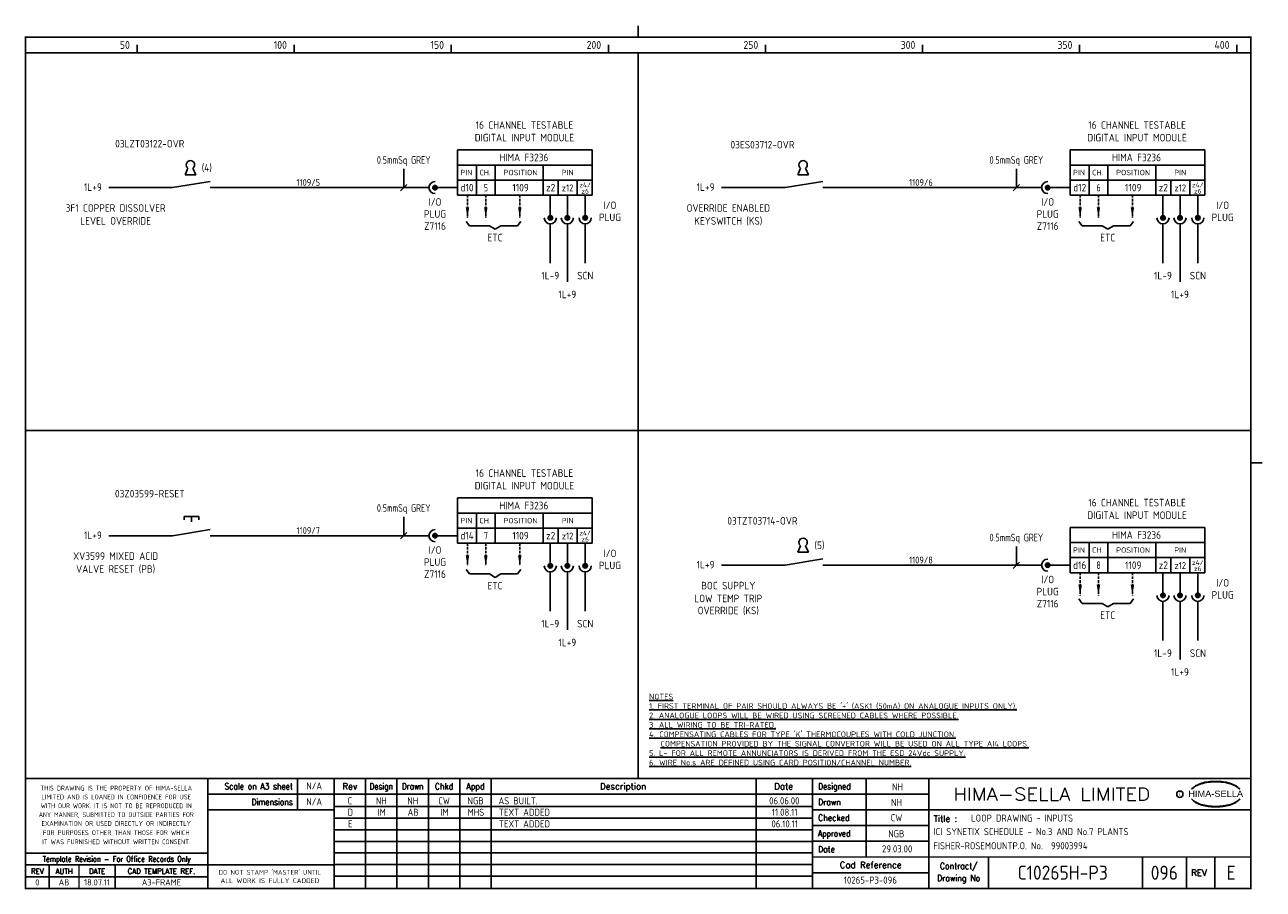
# Model space of a CAD drawing. Extents: x 14 to 408, y 0 to 275.
import ezdxf
from ezdxf.enums import TextEntityAlignment as Align

# ---------------------------------------------------------------- set-up
doc = ezdxf.new("R2010")
doc.units = 0
doc.header["$LTSCALE"] = 0.25
doc.header["$MEASUREMENT"] = 0
doc.linetypes.add('HIDDEN2', pattern=[4.7625, 3.175, -1.5875])
for name, color, linetype in [('00-DRG_FRAME', 12, 'CONTINUOUS'), ('01-DRAW', 7, 'CONTINUOUS'), ('051-TEXT', 2, 'CONTINUOUS'), ('117', 7, 'CONTINUOUS'), ('117-TEXT', 2, 'CONTINUOUS')]:
    doc.layers.add(name, color=color, linetype=linetype)
doc.styles.add('ARIAL', font='arial.ttf', dxfattribs={"height": 2.5})
doc.styles.add('ISO', font='iso.shx')
doc.styles.add('ROMAND', font='ROMAND')

# ---------------------------------------------------------------- blocks, each defined once
blk = doc.blocks.new('A3-REVA')
at = {"layer": '051-TEXT', "style": 'ISO'}
for tag, p in [('DESIGNED', (292.01, 31.7)), ('A', (117.73, 27.28)), ('DES', (127.73, 27.28)), ('DRN', (137.73, 27.28)), ('CHKD', (147.73, 27.28)), ('APPD', (157.73, 27.28)), ('DATE', (256, 27.28)), ('DRAWN', (291.72, 26.77)), ('CHECKED', (291.72, 21.89)), ('APPD', (291.65, 16.79)), ('DATE', (291.92, 11.96))]:
    blk.add_attdef(tag, text='', height=2.25, dxfattribs=at).set_placement(p, align=Align.CENTER)
blk.add_attdef('DESCRIPTION', (165.03, 27.28), '', height=2.25, dxfattribs=at)
blk = doc.blocks.new('A3-REVB')
at = {"layer": '051-TEXT', "style": 'ISO'}
for tag, p in [('A', (124.85, -20.36)), ('DES', (134.85, -20.36)), ('DRN', (144.85, -20.36)), ('CHKD', (154.85, -20.36)), ('APPD', (164.85, -20.36)), ('DATE', (263.12, -20.36))]:
    blk.add_attdef(tag, text='', height=2.25, dxfattribs=at).set_placement(p, align=Align.CENTER)
blk.add_attdef('DESCRIPTION', (172.15, -20.36), '', height=2.25, dxfattribs=at)
blk = doc.blocks.new('A3-TITLE')
at = {"layer": '051-TEXT', "style": 'ISO'}
blk.add_attdef('TITLE_1', (315.46, 21.78), '', height=2.25, dxfattribs=at)
for tag, p in [('DRGNO', (376.96, 3.24)), ('REV.', (398.2, 3.24))]:
    blk.add_attdef(tag, text='', height=4.5, dxfattribs=at).set_placement(p, align=Align.CENTER)
blk = doc.blocks.new('A3-CONTRACT')
at = {"layer": '051-TEXT', "color": 41, "style": 'ISO'}
for tag, height, p in [('SCALE', 2.25, (106.71, 31.82)), ('DIMS', 2.25, (106.71, 26.8)), ('CAD-REF', 2.25, (283.73, 1.84)), ('CONTRACT', 4.5, (344.94, 3.1))]:
    blk.add_attdef(tag, text='', height=height, dxfattribs=at).set_placement(p, align=Align.CENTER)
for tag, p in [('TITLE_2', (303.86, 17.28)), ('TITLE_3', (303.79, 12.78))]:
    blk.add_attdef(tag, p, '', height=2.25, dxfattribs=at)
blk = doc.blocks.new('KEY')
at = {"layer": '01-DRAW'}
for p, q in [((-0.375, -0.5), (-0.183, -0.038)), ((-0.375, -0.5), (0.375, -0.5)), ((0.375, -0.5), (0.183, -0.038))]:
    blk.add_line(p, q, dxfattribs=at)
blk.add_arc((0, 0.2), 0.3, 307.47703, 232.52297, dxfattribs=at)

msp = doc.modelspace()

# ---------------------------------------------------------------- linework, layer by layer
at = {"layer": '00-DRG_FRAME'}
for p, q in [((50, 266.5), (50, 269)), ((100, 266.5), (100, 269)), ((150, 266.5), (150, 269)), ((200, 266.5), (200, 269)), ((250, 266.5), (250, 269)), ((300, 266.5), (300, 269)), ((350, 266.5), (350, 269)), ((400, 266.5), (400, 269)), ((101.01, 35.5), (101.01, 25.5)), ((122.7, 35.5), (122.7, 0.5)), ((132.7, 0.5), (132.7, 35.5)), ((142.7, 0.5), (142.7, 35.5)), ((152.7, 35.5), (152.7, 0.5)), ((162.7, 35.5), (162.7, 0.5)), ((247, 35.5), (247, 0.5)), ((282, 35.5), (282, 10.5)), ((265, 30.5), (302, 30.5)), ((265, 26.59), (112.7, 26.59)), ((302, 25.5), (265, 25.5)), ((265, 22.89), (112.7, 22.89)), ((265, 20.5), (302, 20.5)), ((265, 19.19), (112.7, 19.19)), ((265, 15.49), (112.7, 15.49)), ((302, 15.5), (265, 15.5)), ((265, 11.79), (112.7, 11.79)), ((265, 8.09), (112.7, 8.09)), ((321, 10.5), (321, 0.5)), ((370, 10.5), (370, 0.5)), ((384, 0.5), (384, 10.5)), ((393, 10.5), (393, 0.5)), ((72.5, 4.25), (14.5, 4.25)), ((265, 4.39), (112.7, 4.39)), ((302, 5.5), (265, 5.5))]:
    msp.add_line(p, q, dxfattribs=at)
at = {"layer": '00-DRG_FRAME', "const_width": 0.5}
for points in [[(209.5, 271.5), (209.5, 275.18)], [(209.5, 271.5), (209.5, 275.18)], [(14.5, 266.5), (404.5, 266.5)], [(209.5, 35.5), (209.5, 266.5)], [(14.5, 146.31), (404.5, 146.31)], [(404.5, 136), (408.18, 136)], [(404.5, 35.5), (14.5, 35.5)], [(72.5, 0.5), (72.5, 35.5)], [(112.7, 0.5), (112.7, 35.5)], [(265, 35.5), (265, 0.5)], [(302, 0.5), (302, 35.5)], [(265, 30.5), (72.5, 30.5)], [(112.7, 25.5), (72.5, 25.5)], [(404.5, 25.5), (302, 25.5)], [(14.5, 11.75), (72.5, 11.75)], [(14.5, 8), (72.5, 8)], [(22, 0.5), (22, 8)], [(31.5, 0.5), (31.5, 8)], [(43, 0.5), (43, 8)], [(112.7, 8), (72.5, 8)], [(265, 10.5), (404.5, 10.5)]]:
    msp.add_lwpolyline(points, dxfattribs=at)
msp.add_lwpolyline([(14.5, 0.5), (404.5, 0.5), (404.5, 271.5), (14.5, 271.5)], close=True, dxfattribs=at)
at = {"layer": '00-DRG_FRAME', "color": 3}
msp.add_circle((381.88, 30.5), 1, dxfattribs=at)
for centre, radius, start, end in [((390.6, 26.83), 7.24, 106.0532, 133.5024), ((390.88, 27.01), 7.3, 130.419, 136.057), ((390.11, 28.1), 5.98, 122.244, 131.6154), ((389.75, 28.78), 5.21, 111.8206, 122.8668), ((391.78, 24.7), 9.76, 107.5931, 113.9452), ((393.1, 18.5), 15.94, 89.2698, 106.3911), ((392.1, 23.52), 10.99, 96.0146, 107.3203), ((393.29, 16.31), 18.28, 92.8917, 97.3734), ((393.24, 18.86), 15.73, 89.7805, 93.1738), ((393.36, 18.86), 15.73, 86.8262, 90.2195), ((393.51, 18.5), 15.94, 73.6089, 90.7302), ((393.31, 16.31), 18.28, 82.6266, 87.1083), ((394.51, 23.52), 10.99, 72.6797, 83.9854), ((394.83, 24.7), 9.76, 66.0548, 72.4069), ((396, 26.83), 7.24, 46.4976, 73.9468), ((396.85, 28.78), 5.21, 57.1332, 68.1794), ((396.49, 28.1), 5.98, 48.3846, 57.756), ((395.73, 27.01), 7.3, 43.943, 49.581), ((390.88, 34.04), 7.3, 223.943, 229.581), ((390.6, 34.23), 7.24, 226.4976, 253.9468), ((390.11, 32.96), 5.98, 228.3846, 237.756), ((389.75, 32.28), 5.21, 237.1332, 248.1794), ((396, 34.23), 7.24, 286.0532, 313.5024), ((396.85, 32.28), 5.21, 291.8206, 302.8668), ((396.49, 32.96), 5.98, 302.244, 311.6154), ((395.73, 34.04), 7.3, 310.419, 316.057), ((391.78, 36.36), 9.76, 246.0548, 252.4069), ((393.1, 42.56), 15.94, 253.6089, 270.7302), ((392.1, 37.54), 10.99, 252.6797, 263.9854), ((393.29, 44.75), 18.28, 262.6266, 267.1083), ((393.24, 42.19), 15.73, 266.8262, 270.2195), ((393.51, 42.56), 15.94, 269.2698, 286.3911), ((393.36, 42.19), 15.73, 269.7805, 273.1738), ((393.31, 44.75), 18.28, 272.8917, 277.3734), ((394.51, 37.54), 10.99, 276.0146, 287.3203), ((394.83, 36.36), 9.76, 287.5931, 293.9452)]:
    msp.add_arc(centre, radius, start, end, dxfattribs=at)
at = {"layer": '117'}
for p, q in [((152.02, 235.59), (152.02, 221.19)), ((194.82, 235.59), (152.02, 235.59)), ((194.82, 235.59), (194.82, 221.19)), ((347.02, 235.59), (347.02, 221.19)), ((389.82, 235.59), (347.02, 235.59)), ((389.82, 235.59), (389.82, 221.19)), ((194.82, 230.79), (152.02, 230.79)), ((158.02, 230.79), (158.02, 221.19)), ((164.02, 230.79), (164.02, 221.19)), ((179.22, 230.79), (179.22, 221.19)), ((389.82, 230.79), (347.02, 230.79)), ((353.02, 230.79), (353.02, 221.19)), ((359.02, 230.79), (359.02, 221.19)), ((374.22, 230.79), (374.22, 221.19)), ((61.29, 223.59), (73.29, 225.59)), ((194.82, 225.99), (152.02, 225.99)), ((184.02, 225.99), (184.02, 221.19)), ((190.02, 225.99), (190.02, 221.19)), ((256.29, 223.59), (268.29, 225.59)), ((389.82, 225.99), (347.02, 225.99)), ((379.02, 225.99), (379.02, 221.19)), ((385.02, 225.99), (385.02, 221.19)), ((61.29, 223.59), (41.01, 223.59)), ((142.9, 223.59), (73.29, 223.59)), ((152.02, 223.59), (144.82, 223.59)), ((194.82, 221.19), (152.02, 221.19)), ((181.52, 221.19), (181.52, 213.99)), ((186.94, 221.19), (186.94, 213.99)), ((192.63, 221.19), (192.63, 213.99)), ((256.29, 223.59), (236.01, 223.59)), ((337.9, 223.59), (268.29, 223.59)), ((347.02, 223.59), (339.82, 223.59)), ((389.82, 221.19), (347.02, 221.19)), ((376.52, 221.19), (376.52, 213.99)), ((381.94, 221.19), (381.94, 213.99)), ((387.63, 221.19), (387.63, 213.99)), ((154.76, 212.85), (155.84, 211.41)), ((155.84, 211.41), (162.16, 211.41)), ((162.16, 211.41), (163.96, 210.33)), ((165.76, 211.41), (163.96, 210.33)), ((171.08, 211.41), (165.76, 211.41)), ((172.16, 212.85), (171.08, 211.41)), ((181.52, 212.07), (181.52, 199.59)), ((186.94, 212.07), (186.94, 193.59)), ((192.63, 212.07), (192.63, 199.59)), ((349.76, 212.85), (350.84, 211.41)), ((350.84, 211.41), (357.16, 211.41)), ((357.16, 211.41), (358.96, 210.33)), ((360.76, 211.41), (358.96, 210.33)), ((366.08, 211.41), (360.76, 211.41)), ((367.16, 212.85), (366.08, 211.41)), ((376.52, 212.07), (376.52, 199.59)), ((381.94, 212.07), (381.94, 193.59)), ((387.63, 212.07), (387.63, 199.59)), ((152.02, 124.79), (152.02, 110.39)), ((194.82, 124.79), (152.02, 124.79)), ((194.82, 124.79), (194.82, 110.39)), ((65, 117.84), (65, 118.95)), ((65, 118.95), (69.61, 118.95)), ((67.31, 118.95), (67.31, 117.2)), ((69.61, 118.95), (69.61, 117.84)), ((194.82, 119.99), (152.02, 119.99)), ((158.02, 119.99), (158.02, 110.39)), ((164.02, 119.99), (164.02, 110.39)), ((179.22, 119.99), (179.22, 110.39)), ((61.29, 112.79), (73.29, 114.79)), ((194.82, 115.19), (152.02, 115.19)), ((184.02, 115.19), (184.02, 110.39)), ((190.02, 115.19), (190.02, 110.39)), ((347.02, 115.4), (347.02, 101)), ((389.82, 115.4), (347.02, 115.4)), ((389.82, 115.4), (389.82, 101)), ((61.29, 112.79), (41.01, 112.79)), ((142.9, 112.79), (73.29, 112.79)), ((152.02, 112.79), (144.82, 112.79)), ((194.82, 110.39), (152.02, 110.39)), ((181.52, 110.39), (181.52, 103.19)), ((186.94, 110.39), (186.94, 103.19)), ((192.63, 110.39), (192.63, 103.19)), ((389.82, 110.6), (347.02, 110.6)), ((353.02, 110.6), (353.02, 101)), ((359.02, 110.6), (359.02, 101)), ((374.22, 110.6), (374.22, 101)), ((256.29, 103.4), (236.01, 103.4)), ((256.29, 103.4), (268.29, 105.4)), ((337.9, 103.4), (268.29, 103.4)), ((347.02, 103.4), (339.82, 103.4)), ((389.82, 105.8), (347.02, 105.8)), ((379.02, 105.8), (379.02, 101)), ((385.02, 105.8), (385.02, 101)), ((154.76, 102.05), (155.84, 100.61)), ((155.84, 100.61), (162.16, 100.61)), ((162.16, 100.61), (163.96, 99.53)), ((165.76, 100.61), (163.96, 99.53)), ((171.08, 100.61), (165.76, 100.61)), ((172.16, 102.05), (171.08, 100.61)), ((181.52, 101.27), (181.52, 88.79)), ((186.94, 101.27), (186.94, 82.79)), ((192.63, 101.27), (192.63, 88.79)), ((389.82, 101), (347.02, 101)), ((376.52, 101), (376.52, 93.8)), ((381.94, 101), (381.94, 93.8)), ((387.63, 101), (387.63, 93.8)), ((349.76, 92.66), (350.84, 91.22)), ((350.84, 91.22), (357.16, 91.22)), ((357.16, 91.22), (358.96, 90.14)), ((360.76, 91.22), (358.96, 90.14)), ((366.08, 91.22), (360.76, 91.22)), ((367.16, 92.66), (366.08, 91.22)), ((376.52, 91.88), (376.52, 79.4)), ((381.94, 91.88), (381.94, 73.4)), ((387.63, 91.88), (387.63, 79.4))]:
    msp.add_line(p, q, dxfattribs=at)
at = {"layer": '117', "color": 3}
for p, q in [((134.87, 223.59), (134.87, 229.59)), ((329.87, 223.59), (329.87, 229.59)), ((133.87, 222.59), (135.87, 224.59)), ((328.87, 222.59), (330.87, 224.59)), ((134.87, 112.79), (134.87, 118.79)), ((133.87, 111.79), (135.87, 113.79)), ((329.87, 103.4), (329.87, 109.4)), ((328.87, 102.4), (330.87, 104.4))]:
    msp.add_line(p, q, dxfattribs=at)
at = {"layer": '117', "linetype": 'HIDDEN2'}
for p, q in [((155.16, 221.19), (155.16, 213.99)), ((160.98, 221.19), (160.98, 213.99)), ((171.8, 221.19), (171.8, 213.99)), ((350.16, 221.19), (350.16, 213.99)), ((355.98, 221.19), (355.98, 213.99)), ((366.8, 221.19), (366.8, 213.99)), ((155.16, 110.39), (155.16, 103.19)), ((160.98, 110.39), (160.98, 103.19)), ((171.8, 110.39), (171.8, 103.19)), ((350.16, 101), (350.16, 93.8)), ((355.98, 101), (355.98, 93.8)), ((366.8, 101), (366.8, 93.8))]:
    msp.add_line(p, q, dxfattribs=at)
at = {"layer": '117'}
for centre, radius in [((144.82, 223.59), 0.72), ((144.82, 223.59), 0.624), ((144.82, 223.59), 0.528), ((144.82, 223.59), 0.432), ((144.82, 223.59), 0.336), ((144.82, 223.59), 0.24), ((144.82, 223.59), 0.144), ((144.82, 223.59), 0.048), ((339.82, 223.59), 0.72), ((339.82, 223.59), 0.624), ((339.82, 223.59), 0.528), ((339.82, 223.59), 0.432), ((339.82, 223.59), 0.336), ((339.82, 223.59), 0.24), ((339.82, 223.59), 0.144), ((339.82, 223.59), 0.048), ((181.52, 213.99), 0.72), ((181.52, 213.99), 0.624), ((181.52, 213.99), 0.528), ((181.52, 213.99), 0.432), ((181.52, 213.99), 0.336), ((181.52, 213.99), 0.24), ((181.52, 213.99), 0.144), ((181.52, 213.99), 0.048), ((186.94, 213.99), 0.72), ((186.94, 213.99), 0.624), ((186.94, 213.99), 0.528), ((186.94, 213.99), 0.432), ((186.94, 213.99), 0.336), ((186.94, 213.99), 0.24), ((186.94, 213.99), 0.144), ((186.94, 213.99), 0.048), ((192.63, 213.99), 0.72), ((192.63, 213.99), 0.624), ((192.63, 213.99), 0.528), ((192.63, 213.99), 0.432), ((192.63, 213.99), 0.336), ((192.63, 213.99), 0.24), ((192.63, 213.99), 0.144), ((192.63, 213.99), 0.048), ((376.52, 213.99), 0.72), ((376.52, 213.99), 0.624), ((376.52, 213.99), 0.528), ((376.52, 213.99), 0.432), ((376.52, 213.99), 0.336), ((376.52, 213.99), 0.24), ((376.52, 213.99), 0.144), ((376.52, 213.99), 0.048), ((381.94, 213.99), 0.72), ((381.94, 213.99), 0.624), ((381.94, 213.99), 0.528), ((381.94, 213.99), 0.432), ((381.94, 213.99), 0.336), ((381.94, 213.99), 0.24), ((381.94, 213.99), 0.144), ((381.94, 213.99), 0.048), ((387.63, 213.99), 0.72), ((387.63, 213.99), 0.624), ((387.63, 213.99), 0.528), ((387.63, 213.99), 0.432), ((387.63, 213.99), 0.336), ((387.63, 213.99), 0.24), ((387.63, 213.99), 0.144), ((387.63, 213.99), 0.048), ((144.82, 112.79), 0.72), ((144.82, 112.79), 0.624), ((144.82, 112.79), 0.528), ((144.82, 112.79), 0.432), ((144.82, 112.79), 0.336), ((144.82, 112.79), 0.24), ((144.82, 112.79), 0.144), ((144.82, 112.79), 0.048), ((181.52, 103.19), 0.72), ((181.52, 103.19), 0.624), ((181.52, 103.19), 0.528), ((181.52, 103.19), 0.432), ((181.52, 103.19), 0.336), ((181.52, 103.19), 0.24), ((181.52, 103.19), 0.144), ((181.52, 103.19), 0.048), ((186.94, 103.19), 0.72), ((186.94, 103.19), 0.624), ((186.94, 103.19), 0.528), ((186.94, 103.19), 0.432), ((186.94, 103.19), 0.336), ((186.94, 103.19), 0.24), ((186.94, 103.19), 0.144), ((186.94, 103.19), 0.048), ((192.63, 103.19), 0.72), ((192.63, 103.19), 0.624), ((192.63, 103.19), 0.528), ((192.63, 103.19), 0.432), ((192.63, 103.19), 0.336), ((192.63, 103.19), 0.24), ((192.63, 103.19), 0.144), ((192.63, 103.19), 0.048), ((339.82, 103.4), 0.72), ((339.82, 103.4), 0.624), ((339.82, 103.4), 0.528), ((339.82, 103.4), 0.432), ((339.82, 103.4), 0.336), ((339.82, 103.4), 0.24), ((339.82, 103.4), 0.144), ((339.82, 103.4), 0.048), ((376.52, 93.8), 0.72), ((376.52, 93.8), 0.624), ((376.52, 93.8), 0.528), ((376.52, 93.8), 0.432), ((376.52, 93.8), 0.336), ((376.52, 93.8), 0.24), ((376.52, 93.8), 0.144), ((376.52, 93.8), 0.048), ((381.94, 93.8), 0.72), ((381.94, 93.8), 0.624), ((381.94, 93.8), 0.528), ((381.94, 93.8), 0.432), ((381.94, 93.8), 0.336), ((381.94, 93.8), 0.24), ((381.94, 93.8), 0.144), ((381.94, 93.8), 0.048), ((387.63, 93.8), 0.72), ((387.63, 93.8), 0.624), ((387.63, 93.8), 0.528), ((387.63, 93.8), 0.432), ((387.63, 93.8), 0.336), ((387.63, 93.8), 0.24), ((387.63, 93.8), 0.144), ((387.63, 93.8), 0.048)]:
    msp.add_circle(centre, radius, dxfattribs=at)
for centre, start, end in [((144.82, 223.59), 90, 270), ((339.82, 223.59), 90, 270), ((181.52, 213.99), 180, 0), ((186.94, 213.99), 180, 0), ((192.63, 213.99), 180, 0), ((376.52, 213.99), 180, 0), ((381.94, 213.99), 180, 0), ((387.63, 213.99), 180, 0), ((144.82, 112.79), 90, 270), ((181.52, 103.19), 180, 0), ((186.94, 103.19), 180, 0), ((192.63, 103.19), 180, 0), ((339.82, 103.4), 90, 270), ((376.52, 93.8), 180, 0), ((381.94, 93.8), 180, 0), ((387.63, 93.8), 180, 0)]:
    msp.add_arc(centre, 1.92, start, end, dxfattribs=at)
for points in [[(155.72, 217.35), (154.6, 217.35), (155.16, 213.99)], [(161.54, 217.35), (160.42, 217.35), (160.98, 213.99)], [(172.36, 217.35), (171.24, 217.35), (171.8, 213.99)], [(350.72, 217.35), (349.6, 217.35), (350.16, 213.99)], [(356.54, 217.35), (355.42, 217.35), (355.98, 213.99)], [(367.36, 217.35), (366.24, 217.35), (366.8, 213.99)], [(155.72, 106.55), (154.6, 106.55), (155.16, 103.19)], [(161.54, 106.55), (160.42, 106.55), (160.98, 103.19)], [(172.36, 106.55), (171.24, 106.55), (171.8, 103.19)], [(350.72, 97.16), (349.6, 97.16), (350.16, 93.8)], [(356.54, 97.16), (355.42, 97.16), (355.98, 93.8)], [(367.36, 97.16), (366.24, 97.16), (366.8, 93.8)]]:
    msp.add_solid(points, dxfattribs=at)

# ---------------------------------------------------------------- block references
at = {"layer": '00-DRG_FRAME'}
for name, p, values in [('A3-CONTRACT', (-0.35, 0.19), {'TITLE_2': 'ICI SYNETIX SCHEDULE - No.3 AND No.7 PLANTS', 'TITLE_3': 'FISHER-ROSEMOUNTP.O. No.  99003994', 'CAD-REF': '10265-P3-096', 'CONTRACT': 'C10265H-P3', 'SCALE': 'N/A', 'DIMS': 'N/A'}), ('A3-REVB', (-7, 43.98), {'A': 'D', 'DES': 'IM', 'DRN': 'AB', 'CHKD': 'IM', 'APPD': 'MHS', 'DESCRIPTION': 'TEXT ADDED', 'DATE': '11.08.11'}), ('A3-TITLE', (0, 0), {'TITLE_1': 'LOOP DRAWING - INPUTS', 'DRGNO': '096', 'REV.': 'E'}), ('A3-REVB', (-7, 40.28), {'A': 'E', 'DESCRIPTION': 'TEXT ADDED', 'DATE': '06.10.11'})]:
    msp.add_blockref(name, p, dxfattribs=at).add_auto_attribs(values)
ref = msp.add_blockref('A3-REVA', (0, 0), dxfattribs=at)
ref.add_attrib('A', 'C', dxfattribs={"layer": '051-TEXT', "height": 2.25, "style": 'ISO'}).set_placement((117.73, 27.28), align=Align.CENTER)
ref.add_attrib('DES', 'NH', dxfattribs={"layer": '051-TEXT', "height": 2.25, "style": 'ISO'}).set_placement((127.73, 27.28), align=Align.CENTER)
ref.add_attrib('DRN', 'NH', dxfattribs={"layer": '051-TEXT', "height": 2.25, "style": 'ISO'}).set_placement((137.73, 27.28), align=Align.CENTER)
ref.add_attrib('CHKD', 'CW', dxfattribs={"layer": '051-TEXT', "height": 2.25, "style": 'ISO'}).set_placement((147.73, 27.28), align=Align.CENTER)
ref.add_attrib('APPD', 'NGB', dxfattribs={"layer": '051-TEXT', "height": 2.25, "style": 'ISO'}).set_placement((157.73, 27.28), align=Align.CENTER)
ref.add_attrib('DESCRIPTION', 'AS BUILT.', (165.03, 27.28), dxfattribs={"layer": '051-TEXT', "height": 2.25, "style": 'ISO'})
ref.add_attrib('DATE', '06.06.00', dxfattribs={"layer": '051-TEXT', "height": 2.25, "style": 'ISO'}).set_placement((256, 27.28), align=Align.CENTER)
ref.add_attrib('DESIGNED', 'NH', dxfattribs={"layer": '051-TEXT', "height": 2.25, "style": 'ISO'}).set_placement((292.01, 31.7), align=Align.CENTER)
ref.add_attrib('DRAWN', 'NH', dxfattribs={"layer": '051-TEXT', "height": 2.25, "style": 'ISO'}).set_placement((291.72, 26.77), align=Align.CENTER)
ref.add_attrib('CHECKED', 'CW', dxfattribs={"layer": '051-TEXT', "height": 2.25, "style": 'ISO'}).set_placement((291.72, 21.89), align=Align.CENTER)
ref.add_attrib('APPD', 'NGB', dxfattribs={"layer": '051-TEXT', "height": 2.25, "style": 'ISO'}).set_placement((291.65, 16.79), align=Align.CENTER)
ref.add_attrib('DATE', '29.03.00', dxfattribs={"layer": '051-TEXT', "height": 2.25, "style": 'ISO'}).set_placement((291.92, 11.96), align=Align.CENTER)
at = {"layer": '117', "xscale": 4.5, "yscale": 4.5, "zscale": 4.5}
for p in [(66.97, 229.95), (261.97, 229.95), (261.97, 109.76)]:
    msp.add_blockref('KEY', p, dxfattribs=at)

# ---------------------------------------------------------------- texts
at = {"layer": '00-DRG_FRAME', "style": 'ISO'}
for s, p in [('50', (47.69, 267.75)), ('100', (97.69, 267.75)), ('150', (147.69, 267.75)), ('200', (197.69, 267.75)), ('250', (247.69, 267.75)), ('300', (297.69, 267.75)), ('350', (347.69, 267.75)), ('400', (397.69, 267.75))]:
    msp.add_text(s, height=2.5, dxfattribs=at).set_placement(p, align=Align.RIGHT)
at = {"layer": '00-DRG_FRAME', "color": 3, "style": 'ISO'}
for s, width, p in [('THIS DRAWING IS THE PROPERTY OF HIMA-SELLA', 0.9, (43.36, 32.44)), ("DO NOT STAMP 'MASTER' UNTIL", 0.95, (92.25, 5.79))]:
    msp.add_text(s, height=1.53, dxfattribs=dict(at, width=width)).set_placement(p, align=Align.MIDDLE)
at = {"layer": '00-DRG_FRAME', "color": 4, "style": 'ROMAND', "width": 0.87}
for s, p in [('Scale on A3 sheet', (99.54, 32)), ('Dimensions', (99.54, 27.01))]:
    msp.add_text(s, height=2, dxfattribs=at).set_placement(p, align=Align.RIGHT)
at = {"layer": '00-DRG_FRAME', "color": 4, "style": 'ROMAND'}
for s, p in [('Rev', (117.7, 32)), ('Description', (204.69, 32)), ('Date', (255.79, 32))]:
    msp.add_text(s, height=2, dxfattribs=at).set_placement(p, align=Align.CENTER)
for s, width, p in [('Design', 0.85, (127.7, 32)), ('Drawn', 0.85, (137.7, 32)), ('Chkd', 0.9, (147.7, 32)), ('Appd', 0.9, (157.7, 32))]:
    msp.add_text(s, height=2, dxfattribs=dict(at, width=width)).set_placement(p, align=Align.CENTER)
for s, width, p in [('Designed', 0.87, (266.75, 32)), ('Drawn', 0.9, (266.75, 27)), ('Checked', 0.9, (266.75, 22)), ('Approved', 0.85, (266.75, 17)), ('Date', 0.9, (266.75, 12))]:
    msp.add_text(s, height=2, dxfattribs=dict(at, width=width)).set_placement(p)
at = {"layer": '00-DRG_FRAME', "style": 'ROMAND', "width": 1.15}
msp.add_text('HIMA-SELLA LIMITED', height=4, dxfattribs=at).set_placement((341.1, 30.5), align=Align.MIDDLE)
at = {"layer": '00-DRG_FRAME', "style": 'ARIAL', "width": 1.05}
msp.add_text('HIMA-SELLA', height=2, dxfattribs=at).set_placement((393.3, 29.63), align=Align.CENTER)
at = {"layer": '00-DRG_FRAME', "color": 3, "style": 'ISO'}
for s, width, p in [('LIMITED AND IS LOANED IN CONFIDENCE FOR USE', 0.9, (43.36, 29.62)), ('WITH OUR WORK. IT IS NOT TO BE REPRODUCED IN', 0.87, (43.36, 26.81)), ('ANY MANNER, SUBMITTED TO OUTSIDE PARTIES FOR', 0.87, (43.36, 23.99)), ('EXAMINATION OR USED DIRECTLY OR INDIRECTLY', 0.9, (43.36, 21.18)), ('IT WAS FURNISHED WITHOUT WRITTEN CONSENT.', 0.9, (43.36, 15.35)), ('FOR PURPOSES OTHER THAN THOSE FOR WHICH', 0.9, (43.36, 18.27))]:
    msp.add_text(s, height=1.53, dxfattribs=dict(at, width=width)).set_placement(p, align=Align.MIDDLE_CENTER)
at = {"layer": '00-DRG_FRAME', "color": 3, "style": 'ISO', "width": 0.9}
msp.add_text('C', height=1, dxfattribs=at).set_placement((381.84, 30), align=Align.CENTER)
at = {"layer": '00-DRG_FRAME', "color": 4, "style": 'ROMAND'}
msp.add_text('Title :', height=2, dxfattribs=at).set_placement((303.5, 21.75))
for s, height, width, p in [('Template Revision - For Office Records Only', 1.8, 0.85, (43.5, 9.62)), ('Contract/', 2, 0.9, (311.5, 7.5)), ('REV', 1.8, 0.9, (18.25, 6)), ('AUTH', 1.8, 0.9, (26.75, 6)), ('DATE', 1.8, 0.9, (37.25, 6)), ('CAD TEMPLATE REF.', 1.8, 0.9, (57.75, 6)), ('Drawing No', 2, 0.9, (311.5, 3.5))]:
    msp.add_text(s, height=height, dxfattribs=dict(at, width=width)).set_placement(p, align=Align.MIDDLE)
for s, p in [('Cad Reference', (283.5, 8)), ('REV', (388, 5.5))]:
    msp.add_text(s, height=2, dxfattribs=at).set_placement(p, align=Align.MIDDLE)
at = {"layer": '00-DRG_FRAME', "color": 41, "style": 'ISO'}
for s, p in [('0', (18.25, 1.45)), ('AB', (26.75, 1.45)), ('18.07.11', (37.25, 1.45)), ('A3-FRAME', (57.75, 1.45))]:
    msp.add_text(s, height=2, dxfattribs=at).set_placement(p, align=Align.CENTER)
at = {"layer": '00-DRG_FRAME', "color": 3, "style": 'ISO'}
msp.add_text('ALL WORK IS FULLY CADDED', height=1.53, dxfattribs=at).set_placement((92.25, 2.98), align=Align.MIDDLE_CENTER)
at = {"layer": '01-DRAW', "style": 'ISO'}
for s, p in [('1109/5', (104.49, 224.15)), ('1109/6', (299.49, 224.15)), ('1109/7', (104.49, 113.35)), ('1109/8', (299.49, 103.96))]:
    msp.add_text(s, height=2.16, dxfattribs=at).set_placement(p, align=Align.CENTER)
at = {"layer": '01-DRAW', "insert": (212.96, 62.47), "char_height": 1.8, "width": 133.8261, "attachment_point": 1, "style": 'ISO'}
msp.add_mtext("{\\Fiso.shx;\\LNOTES\\P1. FIRST TERMINAL OF PAIR SHOULD ALWAYS BE '+' (ASK1 (50mA) ON ANALOGUE INPUTS ONLY).\\P2. ANALOGUE LOOPS WILL BE WIRED USING SCREENED CABLES WHERE POSSIBLE.\\P3. ALL WIRING TO BE TRI-RATED.\\P4. COMPENSATING CABLES FOR TYPE 'K' THERMOCOUPLES WITH COLD JUNCTION.\\P   COMPENSATION PROVIDED BY THE SIGNAL CONVERTOR WILL BE USED ON ALL TYPE AI4 LOOPS.\\P5. L- FOR ALL REMOTE ANNUNCIATORS IS DERIVED FROM THE ESD 24Vdc SUPPLY.\\P6. WIRE No.s ARE DEFINED USING CARD POSITION/CHANNEL NUMBER.}", dxfattribs=at)
at = {"layer": '117-TEXT', "style": 'ISO'}
for s, height, p in [('16 CHANNEL TESTABLE', 2.4, (173.3, 242.31)), ('16 CHANNEL TESTABLE', 2.4, (368.3, 242.31)), ('DIGITAL INPUT MODULE', 2.4, (173.3, 238.31)), ('DIGITAL INPUT MODULE', 2.4, (368.3, 238.31)), ('HIMA F3236', 2.4, (173.11, 231.99)), ('HIMA F3236', 2.4, (368.11, 231.99)), ('PIN', 1.728, (154.79, 227.53)), ('CH.', 1.728, (160.75, 227.53)), ('POSITION', 1.728, (172.02, 227.53)), ('PIN', 1.73, (187.02, 227.53)), ('PIN', 1.728, (349.79, 227.53)), ('CH.', 1.728, (355.75, 227.53)), ('POSITION', 1.728, (367.02, 227.53)), ('PIN', 1.73, (382.02, 227.53)), ('d10', 2.4, (155.02, 222.39)), ('1109', 2.4, (172.07, 222.39)), ('z2', 2.4, (181.62, 222.39)), ('z4/', 1.54, (192.6, 223.68)), ('d12', 2.4, (350.02, 222.39)), ('1109', 2.4, (367.07, 222.39)), ('z2', 2.4, (376.62, 222.39)), ('z4/', 1.54, (387.6, 223.68)), ('z12', 2.2, (187.02, 222.39)), ('z6', 1.54, (192.6, 221.69)), ('z12', 2.2, (382.02, 222.39)), ('z6', 1.54, (387.6, 221.69)), ('I/O', 2.4, (144.82, 217.83)), ('I/O', 2.4, (200.51, 216.78)), ('I/O', 2.4, (339.82, 217.83)), ('I/O', 2.4, (395.51, 216.78)), ('PLUG', 2.4, (144.82, 213.99)), ('PLUG', 2.4, (200.51, 212.94)), ('PLUG', 2.4, (339.82, 213.99)), ('PLUG', 2.4, (395.51, 212.94)), ('Z7116', 2.4, (144.82, 210.15)), ('ETC', 2.4, (163.92, 206.49)), ('Z7116', 2.4, (339.82, 210.15)), ('ETC', 2.4, (358.92, 206.49)), ('16 CHANNEL TESTABLE', 2.4, (173.3, 131.51)), ('DIGITAL INPUT MODULE', 2.4, (173.3, 127.51)), ('HIMA F3236', 2.4, (173.11, 121.19)), ('16 CHANNEL TESTABLE', 2.4, (368.3, 122.12)), ('PIN', 1.728, (154.79, 116.72)), ('CH.', 1.728, (160.75, 116.72)), ('POSITION', 1.728, (172.02, 116.72)), ('PIN', 1.73, (187.02, 116.73)), ('DIGITAL INPUT MODULE', 2.4, (368.3, 118.12)), ('z4/', 1.54, (192.6, 112.88)), ('d14', 2.4, (155.02, 111.59)), ('1109', 2.4, (172.07, 111.59)), ('z2', 2.4, (181.62, 111.59)), ('z12', 2.2, (187.02, 111.59)), ('z6', 1.54, (192.6, 110.89)), ('HIMA F3236', 2.4, (368.11, 111.8)), ('I/O', 2.4, (144.82, 107.03)), ('I/O', 2.4, (200.51, 105.97)), ('PIN', 1.728, (349.79, 107.34)), ('CH.', 1.728, (355.75, 107.34)), ('POSITION', 1.728, (367.02, 107.34)), ('PIN', 1.73, (382.02, 107.34)), ('PLUG', 2.4, (144.82, 103.19)), ('PLUG', 2.4, (200.51, 102.13)), ('d16', 2.4, (350.02, 102.2)), ('1109', 2.4, (367.07, 102.2)), ('z2', 2.4, (376.62, 102.2)), ('z12', 2.2, (382.02, 102.2)), ('z4/', 1.54, (387.6, 103.49)), ('z6', 1.54, (387.6, 101.5)), ('Z7116', 2.4, (144.82, 99.35)), ('I/O', 2.4, (339.82, 97.64)), ('I/O', 2.4, (395.51, 96.59)), ('ETC', 2.4, (163.92, 95.69)), ('PLUG', 2.4, (339.82, 93.8)), ('PLUG', 2.4, (395.51, 92.75)), ('Z7116', 2.4, (339.82, 89.96)), ('ETC', 2.4, (358.92, 86.3))]:
    msp.add_text(s, height=height, dxfattribs=at).set_placement(p, align=Align.CENTER)
for s, p in [('03LZT03122-OVR', (54.04, 237.57)), ('03ES03712-OVR', (249.04, 237.26)), ('(4)', (72.19, 229.94)), ('1L+9', (35.95, 223.75)), ('1L+9', (230.95, 223.75)), ('3F1 COPPER DISSOLVER', (43.17, 217.11)), ('OVERRIDE ENABLED', (238.17, 217.11)), ('LEVEL OVERRIDE', (43.17, 213)), ('KEYSWITCH (KS)', (238.17, 213)), ('1L-9', (181.52, 195.59)), ('SCN', (192.63, 195.59)), ('1L-9', (376.52, 195.59)), ('SCN', (387.63, 195.59)), ('1L+9', (186.94, 189.59)), ('1L+9', (381.94, 189.59)), ('03Z03599-RESET', (54.04, 126.18)), ('03TZT03714-OVR', (249.04, 117.52)), ('1L+9', (35.95, 112.94)), ('(5)', (267.19, 109.75)), ('XV3599 MIXED ACID', (43.17, 106.3)), ('VALVE RESET (PB)', (43.17, 102.2)), ('1L+9', (230.95, 103.56)), ('BOC SUPPLY', (238.17, 96.91)), ('LOW TEMP TRIP', (238.17, 92.81)), ('OVERRIDE (KS)', (238.17, 88.98)), ('1L-9', (181.52, 84.79)), ('SCN', (192.63, 84.79)), ('1L+9', (186.94, 78.79)), ('1L-9', (376.52, 75.4)), ('SCN', (387.63, 75.4)), ('1L+9', (381.94, 69.4))]:
    msp.add_text(s, height=2.4, dxfattribs=at).set_placement(p, align=Align.MIDDLE)
for s, width, p in [('0.5mmSq GREY', 0.85, (134.87, 231.2)), ('0.5mmSq GREY', 0.85, (329.87, 231.2)), ('5', 0.8, (161.02, 222.39)), ('6', 0.8, (356.02, 222.39)), ('0.5mmSq GREY', 0.85, (134.87, 120.4)), ('7', 0.8, (161.02, 111.59)), ('0.5mmSq GREY', 0.85, (329.87, 111.01)), ('8', 0.8, (356.02, 102.2))]:
    msp.add_text(s, height=2.4, dxfattribs=dict(at, width=width)).set_placement(p, align=Align.CENTER)

doc.saveas('drawing.dxf')
